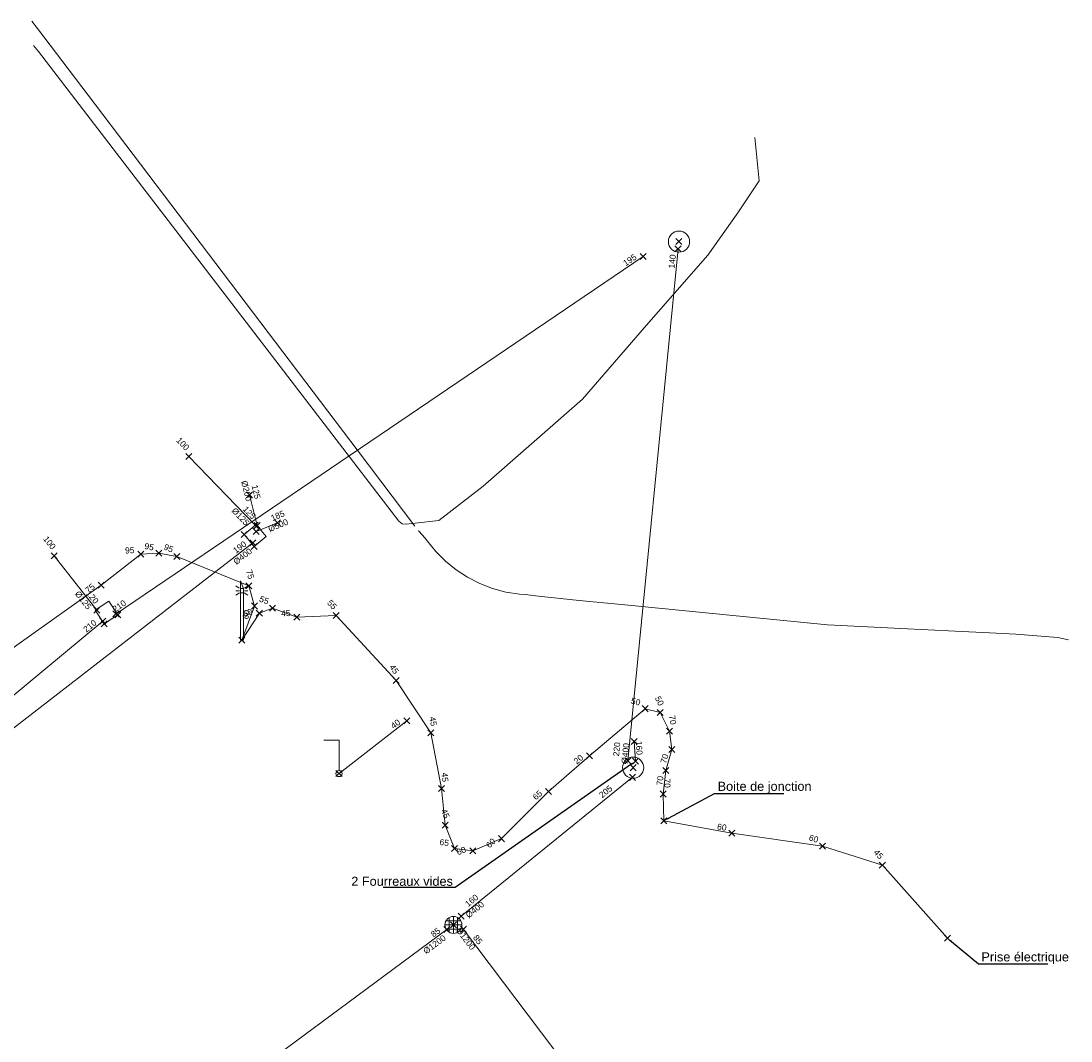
# Model space of a CAD drawing. Header units: metres. Extents: x 1575778 to 1576006, y 2263010 to 2263161.
# Tile 17 of 18: x 1575897 to 1575932, y 2263111 to 2263145. Entities that reach past the tile are written whole.
import ezdxf
from ezdxf import colors
from ezdxf.entities.mleader import LeaderData, LeaderLine
from ezdxf.enums import TextEntityAlignment as Align
from ezdxf.lldxf.tags import DXFTag
from ezdxf.math import Vec2, Vec3

# ---------------------------------------------------------------- set-up
doc = ezdxf.new("R2010")
doc.units = ezdxf.units.M
doc.header["$PDMODE"] = 3
doc.header["$PDSIZE"] = 0.1
doc.linetypes.add('TOPO_CONTINU', pattern=[0.5, 0.25, 0.25])
doc.layers.get('0').update_dxf_attribs({"lineweight": 0})
for name, color, linetype, lineweight in [('RSX_BT_LIGNES', 1, 'BT', 0), ('RSX_BT_TXT', 1, 'Continuous', 0), ('RSX_DIV_LIGNES', 211, 'DIVERS', 0), ('RSX_ECL_LIGNES', 30, 'ECL', 0), ('RSX_ECL_TXT', 30, 'Continuous', 0), ('RSX_EP_LIGNES', 4, 'EP', 0), ('RSX_EU_LIGNES', 16, 'EU', 0), ('RSX_HT_LIGNES', 1, 'HT', 0), ('TOP_DALLE_RESEAU', 206, 'TOPO_CONTINU', 0), ('TOP_LAMPADAIRE', 7, 'TOPO_CONTINU', 0), ('TOP_PLAQUE_EGOUT', 5, 'TOPO_CONTINU', 0), ('TOP_PORTIQUE', 72, 'TOPO_CONTINU', 0), ('TXT_DIAM_RSX', 7, 'TOPO_CONTINU', 0), ('TXT_PROF_RSX', 7, 'TOPO_CONTINU', 0), ('XYZ_BT', 1, 'Continuous', 0), ('XYZ_DALLE_RESEAU', 7, 'TOPO_CONTINU', 0), ('XYZ_DIV', 211, 'Continuous', 0), ('XYZ_ECL', 30, 'Continuous', 0), ('XYZ_EP', 4, 'Continuous', 0), ('XYZ_EU', 16, 'Continuous', 0), ('XYZ_LAMPADAIRE', 7, 'TOPO_CONTINU', 0), ('XYZ_PLAQUE_EGOUT', 7, 'TOPO_CONTINU', 0), ('XYZ_PORTIQUE', 7, 'TOPO_CONTINU', 0)]:
    doc.layers.add(name, color=color, linetype=linetype, lineweight=lineweight)
doc.styles.add('Romans', font='romans.SHX')
doc.styles.get("Standard").update_dxf_attribs({"font": 'arial.ttf'})
tags = doc.linetypes.add('BT', pattern='A,2.5,-0.5,["BT",Romans,S=0.2,R=0,X=-0.2,Y=-0.1],-0.5', length=3.5).pattern_tags.tags
tags[6] = DXFTag(74, 10)
tags = doc.linetypes.add('ClB', pattern='A,2.5,-0.8,["CL.B",Romans,S=0.2,R=0,X=-0.4,Y=-0.1],-0.8', length=4.1).pattern_tags.tags
tags[6] = DXFTag(74, 10)
tags = doc.linetypes.add('DIVERS', pattern='A,2.5,-0.6,["DIV",Romans,S=0.2,R=0,X=-0.3,Y=-0.1],-0.6', length=3.7).pattern_tags.tags
tags[6] = DXFTag(74, 10)
tags = doc.linetypes.add('DT_CLASSE_A', pattern='A,0.94193,-0.263011,["DT CL.A",Standard,S=0.1,R=0,X=0,Y=-0.043428],-0.919487', length=2.124428).pattern_tags.tags
tags[6] = DXFTag(74, 10)
tags = doc.linetypes.add('DT_CLASSE_B', pattern='A,0.94193,-0.263011,["DT CL.B",Standard,S=0.1,R=0,X=0,Y=-0.043428],-0.808181', length=2.013122).pattern_tags.tags
tags[6] = DXFTag(74, 10)
tags = doc.linetypes.add('ECL', pattern='A,2.5,-0.6,["ECL",Romans,S=0.2,R=0,X=-0.3,Y=-0.1],-0.6', length=3.7).pattern_tags.tags
tags[6] = DXFTag(74, 10)
tags = doc.linetypes.add('EP', pattern='A,1.25,0,["►",Standard,S=0.2,R=0,X=-0.05,Y=-0.095],-0.1,1.15,-0.5,["EP",Romans,S=0.2,R=0,X=-0.2,Y=-0.1],-0.5', length=3.5).pattern_tags.tags
tags[19] = DXFTag(74, 10)
tags = doc.linetypes.add('EU', pattern='A,1.25,0,["►",Standard,S=0.2,R=0,X=-0.05,Y=-0.095],-0.1,1.15,-0.5,["EU",Romans,S=0.2,R=0,X=-0.2,Y=-0.1],-0.5', length=3.5).pattern_tags.tags
tags[19] = DXFTag(74, 10)
tags = doc.linetypes.add('HT', pattern='A,2.5,-0.5,["HT",Romans,S=0.2,R=0,X=-0.2,Y=-0.1],-0.5', length=3.5).pattern_tags.tags
tags[6] = DXFTag(74, 10)

# ---------------------------------------------------------------- blocks, each defined once
blk = doc.blocks.new('BDU_SEMIS_MAT_ALT')
at = {"color": 0}
blk.add_point((0, 0), dxfattribs=at)
blk = doc.blocks.new('RSX_PT')
blk.add_point((0, 0))
at = {"layer": 'TXT_DIAM_RSX', "color": 0}
blk.add_attdef('DIAM', text='', height=0.2, dxfattribs=at).set_placement((-0.2, -0.15), align=Align.MIDDLE_RIGHT)
at = {"layer": 'TXT_PROF_RSX', "color": 0}
blk.add_attdef('PROF', text='', height=0.2, dxfattribs=at).set_placement((-0.2, 0.15), align=Align.MIDDLE_RIGHT)
blk = doc.blocks.new('BDU_PLAQUE_CARRE_1TAMPON')
at = {"flags": 128}
blk.add_lwpolyline([(0, 0), (1, 0), (1, 1), (0, 1), (0, 0)], dxfattribs=at)
blk = doc.blocks.new('BDU_PLAQUE_EGOUT_RONDE_GRILLE')
at = {"ltscale": 2, "flags": 128}
for points in [[(-0.4, 0), (0.4, 0)], [(-0.346, 0.2), (0.346, 0.2)], [(-0.2, 0.346), (-0.2, -0.346)], [(0, 0.4), (0, -0.4)], [(0.2, 0.346), (0.2, -0.346)], [(-0.346, -0.2), (0.346, -0.2)]]:
    blk.add_lwpolyline(points, dxfattribs=at)
at = {"ltscale": 2}
blk.add_circle((0, 0), 0.4, dxfattribs=at)
blk = doc.blocks.new('BDU_PLAQUE_EGOUT_RONDE_070')
blk.add_circle((0, 0), 0.35)
blk = doc.blocks.new('BDU_MAT_LUMINEUX')
at = {"ltscale": 2, "flags": 128}
for points in [[(-0.084, 1.713), (-0.203, 1.799)], [(0.084, 1.713), (0.203, 1.799)], [(-0.083, 1.634), (-0.199, 1.634)], [(-0.08, 1.559), (-0.195, 1.485)], [(0.05, 1.709), (-0.05, 1.709)], [(0.05, 1.559), (-0.05, 1.559)], [(0.08, 1.559), (0.195, 1.485)], [(0.083, 1.634), (0.199, 1.634)]]:
    blk.add_lwpolyline(points, dxfattribs=at)
blk.add_lwpolyline([(0.05, 0), (-0.05, 0), (-0.05, 1.96), (0.05, 1.709)], close=True, dxfattribs=at)
blk = doc.blocks.new('BDU_PORTIQUE_G')
at = {"flags": 128}
blk.add_lwpolyline([(-0.5, 1.104), (0, 1.104), (0, 0.1)], dxfattribs=at)
blk.add_circle((0, 0), 0.1)

msp = doc.modelspace()

# ---------------------------------------------------------------- linework, layer by layer
at = {"layer": 'RSX_BT_LIGNES', "linetype": 'BT', "flags": 128}
msp.add_lwpolyline([(1575917.268, 2263120.095), (1575917.23, 2263120.752)], dxfattribs=at)
at = {"layer": 'RSX_DIV_LIGNES', "linetype": 'DIVERS', "flags": 128}
msp.add_lwpolyline([(1575909.722, 2263121.427), (1575907.485, 2263119.688)], dxfattribs=at)
at = {"layer": 'RSX_ECL_LIGNES', "linetype": 'ECL', "flags": 128}
msp.add_lwpolyline([(1575882.414, 2263116.101), (1575885.12, 2263116.902), (1575887.219, 2263117.745), (1575889.847, 2263119.043), (1575893.58, 2263121.437), (1575896.85, 2263123.931), (1575899.639, 2263125.91), (1575900.942, 2263126.933), (1575901.541, 2263126.968), (1575902.136, 2263126.858), (1575904.505, 2263125.887), (1575904.694, 2263125.223), (1575904.279, 2263124.095), (1575904.856, 2263124.987), (1575905.294, 2263125.152), (1575906.092, 2263124.852), (1575907.387, 2263124.906), (1575909.376, 2263122.76), (1575910.512, 2263121.037), (1575910.867, 2263119.2), (1575910.988, 2263117.981), (1575911.293, 2263117.218), (1575911.904, 2263117.139), (1575912.851, 2263117.54), (1575914.402, 2263119.097), (1575915.757, 2263120.276), (1575917.586, 2263121.832), (1575918.087, 2263121.703), (1575918.393, 2263121.089), (1575918.469, 2263120.48), (1575918.269, 2263119.792), (1575918.181, 2263119.014), (1575918.202, 2263118.131), (1575920.452, 2263117.721), (1575923.446, 2263117.289), (1575925.418, 2263116.66), (1575927.567, 2263114.254)], dxfattribs=at)
at = {"layer": 'RSX_EP_LIGNES', "linetype": 'EP', "flags": 128}
for points in [[(1575917.022, 2263120.11), (1575918.674, 2263137.018)], [(1575904.753, 2263127.685), (1575905.452, 2263127.974)], [(1575892.981, 2263118.288), (1575904.642, 2263127.312)], [(1575911.518, 2263114.981), (1575917.171, 2263119.565)], [(1575899.884, 2263106.268), (1575911.045, 2263114.536)], [(1575924.91, 2263096.891), (1575911.595, 2263114.545)]]:
    msp.add_lwpolyline(points, dxfattribs=at)
at = {"layer": 'RSX_EP_LIGNES', "linetype": 'ClB', "flags": 128}
for points in [[(1575904.717, 2263127.889), (1575902.525, 2263130.162)], [(1575904.78, 2263127.877), (1575904.535, 2263128.892)]]:
    msp.add_lwpolyline(points, dxfattribs=at)
at = {"layer": 'RSX_EU_LIGNES', "linetype": 'EU', "flags": 128}
for points in [[(1575900.125, 2263124.964), (1575917.526, 2263136.769)], [(1575899.496, 2263125.083), (1575898.08, 2263126.882)], [(1575891.825, 2263118.193), (1575899.692, 2263124.725)]]:
    msp.add_lwpolyline(points, dxfattribs=at)
at = {"layer": 'RSX_HT_LIGNES', "linetype": 'DT_CLASSE_B', "flags": 128}
for points in [[(1575909.993, 2263127.862), (1575908.114, 2263130.34), (1575899.205, 2263142.089), (1575897.532, 2263144.295), (1575897.345, 2263144.542)], [(1575897.407, 2263143.735), (1575897.562, 2263143.535), (1575909.465, 2263128.021), (1575909.568, 2263127.941), (1575909.697, 2263127.921), (1575909.999, 2263127.954)]]:
    msp.add_lwpolyline(points, dxfattribs=at)
at = {"layer": 'RSX_HT_LIGNES', "linetype": 'DT_CLASSE_A', "flags": 128}
for points in [[(1575909.999, 2263127.954), (1575910.784, 2263128.047), (1575912.242, 2263129.178), (1575915.521, 2263132.059), (1575917.636, 2263134.492), (1575919.655, 2263136.81), (1575920.647, 2263138.207), (1575921.357, 2263139.266), (1575921.209, 2263140.698)], [(1575931.558, 2263124.11), (1575931.213, 2263124.178), (1575929.819, 2263124.295), (1575929.178, 2263124.327), (1575927.606, 2263124.403), (1575926.254, 2263124.469), (1575923.609, 2263124.597), (1575916.804, 2263125.278), (1575915.408, 2263125.4), (1575913.966, 2263125.564), (1575913.722, 2263125.591), (1575913.643, 2263125.6), (1575913.442, 2263125.619), (1575912.991, 2263125.684), (1575912.555, 2263125.803), (1575912.133, 2263125.966), (1575911.731, 2263126.173), (1575911.353, 2263126.42), (1575911.002, 2263126.706), (1575910.683, 2263127.026), (1575910.4, 2263127.378), (1575910.327, 2263127.462), (1575910.125, 2263127.689), (1575910.107, 2263127.713)]]:
    msp.add_lwpolyline(points, dxfattribs=at)

# ---------------------------------------------------------------- block references
at = {"layer": 'TOP_DALLE_RESEAU', "linetype": 'TOPO_CONTINU'}
for p, xscale, yscale, rotation in [((1575904.355, 2263127.584), 0.5140114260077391, 0.5140114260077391, 309.6697292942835), ((1575899.732, 2263124.632), 0.5386392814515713, 0.5386392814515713, 33.38900780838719)]:
    msp.add_blockref('BDU_PLAQUE_CARRE_1TAMPON', p, dxfattribs=dict(at, xscale=xscale, yscale=yscale, rotation=rotation))
at = {"layer": 'TOP_LAMPADAIRE', "linetype": 'TOPO_CONTINU'}
msp.add_blockref('BDU_MAT_LUMINEUX', (1575904.279, 2263124.095), dxfattribs=at)
at = {"layer": 'TOP_PLAQUE_EGOUT', "linetype": 'TOPO_CONTINU'}
for p in [(1575918.705, 2263137.257), (1575917.193, 2263119.885)]:
    msp.add_blockref('BDU_PLAQUE_EGOUT_RONDE_070', p, dxfattribs=at)
at = {"layer": 'TOP_PLAQUE_EGOUT', "linetype": 'TOPO_CONTINU', "xscale": 0.7, "yscale": 0.7}
msp.add_blockref('BDU_PLAQUE_EGOUT_RONDE_GRILLE', (1575911.261, 2263114.69), dxfattribs=at)
at = {"layer": 'TOP_PORTIQUE', "linetype": 'TOPO_CONTINU'}
msp.add_blockref('BDU_PORTIQUE_G', (1575907.485, 2263119.688), dxfattribs=at)
at = {"layer": 'XYZ_BT', "linetype": 'Continuous', "rotation": 273.3411637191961}
for name, p in [('BDU_SEMIS_MAT_ALT', (1575917.23, 2263120.752)), ('RSX_PT', (1575917.23, 2263120.752)), ('BDU_SEMIS_MAT_ALT', (1575917.268, 2263120.095))]:
    msp.add_blockref(name, p, dxfattribs=at)
at = {"layer": 'XYZ_BT', "linetype": 'Continuous'}
ref = msp.add_blockref('RSX_PT', (1575917.268, 2263120.095), dxfattribs=dict(at, rotation=273.3411637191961))
ref.add_attrib('PROF', '160', dxfattribs={"layer": 'TXT_PROF_RSX', "color": 0, "linetype": 'TOPO_CONTINU', "height": 0.2, "rotation": 273.3412}).set_placement((1575917.406, 2263120.304), align=Align.MIDDLE_RIGHT)
at = {"layer": 'XYZ_DALLE_RESEAU', "linetype": 'TOPO_CONTINU'}
for p, rotation in [((1575904.355, 2263127.584), 309.6697292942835), ((1575904.683, 2263127.188), 309.6697292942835), ((1575900.182, 2263124.928), 33.38900780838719), ((1575899.732, 2263124.632), 33.38900780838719)]:
    msp.add_blockref('BDU_SEMIS_MAT_ALT', p, dxfattribs=dict(at, rotation=rotation))
at = {"layer": 'XYZ_DIV', "linetype": 'Continuous'}
ref = msp.add_blockref('RSX_PT', (1575909.722, 2263121.427), dxfattribs=dict(at, rotation=37.85993044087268))
ref.add_attrib('PROF', '40', dxfattribs={"layer": 'TXT_PROF_RSX', "color": 0, "linetype": 'TOPO_CONTINU', "height": 0.2, "rotation": 37.8599}).set_placement((1575909.472, 2263121.422), align=Align.MIDDLE_RIGHT)
at = {"layer": 'XYZ_DIV', "linetype": 'Continuous', "rotation": 37.85993044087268}
for name, p in [('BDU_SEMIS_MAT_ALT', (1575909.722, 2263121.427)), ('BDU_SEMIS_MAT_ALT', (1575907.485, 2263119.688)), ('RSX_PT', (1575907.485, 2263119.688))]:
    msp.add_blockref(name, p, dxfattribs=at)
at = {"layer": 'XYZ_ECL', "linetype": 'Continuous'}
ref = msp.add_blockref('RSX_PT', (1575900.942, 2263126.933), dxfattribs=dict(at, rotation=3.288537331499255))
ref.add_attrib('PROF', '95', dxfattribs={"layer": 'TXT_PROF_RSX', "color": 0, "linetype": 'TOPO_CONTINU', "height": 0.2, "rotation": 3.2885}).set_placement((1575900.734, 2263127.071), align=Align.MIDDLE_RIGHT)
ref = msp.add_blockref('RSX_PT', (1575901.541, 2263126.968), dxfattribs=dict(at, rotation=349.5847011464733))
ref.add_attrib('PROF', '95', dxfattribs={"layer": 'TXT_PROF_RSX', "color": 0, "linetype": 'TOPO_CONTINU', "height": 0.2, "rotation": 349.5847}).set_placement((1575901.372, 2263127.151), align=Align.MIDDLE_RIGHT)
for name, p, rotation in [('BDU_SEMIS_MAT_ALT', (1575901.541, 2263126.968), 349.5847011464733), ('BDU_SEMIS_MAT_ALT', (1575900.942, 2263126.933), 3.288537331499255), ('BDU_SEMIS_MAT_ALT', (1575902.136, 2263126.858), 337.7021732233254), ('BDU_SEMIS_MAT_ALT', (1575899.639, 2263125.91), 38.12062646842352), ('BDU_SEMIS_MAT_ALT', (1575904.505, 2263125.887), 285.9188877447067), ('BDU_SEMIS_MAT_ALT', (1575904.694, 2263125.223), 285.9188877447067), ('BDU_SEMIS_MAT_ALT', (1575904.856, 2263124.987), 20.67817548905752), ('BDU_SEMIS_MAT_ALT', (1575905.294, 2263125.152), 339.3570863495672), ('BDU_SEMIS_MAT_ALT', (1575907.387, 2263124.906), 312.8300433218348), ('BDU_SEMIS_MAT_ALT', (1575906.092, 2263124.852), 2.384108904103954), ('BDU_SEMIS_MAT_ALT', (1575904.279, 2263124.095), 57.08529330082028), ('RSX_PT', (1575904.279, 2263124.095), 57.08529330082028), ('BDU_SEMIS_MAT_ALT', (1575909.376, 2263122.76), 303.4031099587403), ('BDU_SEMIS_MAT_ALT', (1575917.586, 2263121.832), 345.5841464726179), ('BDU_SEMIS_MAT_ALT', (1575918.087, 2263121.703), 296.5108646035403), ('BDU_SEMIS_MAT_ALT', (1575918.393, 2263121.089), 277.1534357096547), ('BDU_SEMIS_MAT_ALT', (1575910.512, 2263121.037), 280.9489645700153), ('BDU_SEMIS_MAT_ALT', (1575918.469, 2263120.48), 277.1534357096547), ('BDU_SEMIS_MAT_ALT', (1575915.757, 2263120.276), 40.39169729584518), ('BDU_SEMIS_MAT_ALT', (1575918.269, 2263119.792), 73.76421300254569), ('BDU_SEMIS_MAT_ALT', (1575910.867, 2263119.2), 275.66958260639), ('BDU_SEMIS_MAT_ALT', (1575914.402, 2263119.097), 41.00707478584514), ('BDU_SEMIS_MAT_ALT', (1575918.181, 2263119.014), 271.4087771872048), ('BDU_SEMIS_MAT_ALT', (1575910.988, 2263117.981), 291.7688876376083), ('BDU_SEMIS_MAT_ALT', (1575918.202, 2263118.131), 349.6677221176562), ('RSX_PT', (1575918.202, 2263118.131), 349.6677221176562), ('BDU_SEMIS_MAT_ALT', (1575920.452, 2263117.721), 351.7991011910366), ('BDU_SEMIS_MAT_ALT', (1575912.851, 2263117.54), 45.11573764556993), ('BDU_SEMIS_MAT_ALT', (1575923.446, 2263117.289), 342.3047277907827), ('BDU_SEMIS_MAT_ALT', (1575911.293, 2263117.218), 352.6078873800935), ('BDU_SEMIS_MAT_ALT', (1575911.904, 2263117.139), 22.96091522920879), ('BDU_SEMIS_MAT_ALT', (1575925.418, 2263116.66), 311.773039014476), ('BDU_SEMIS_MAT_ALT', (1575927.567, 2263114.254), 311.773039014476), ('RSX_PT', (1575927.567, 2263114.254), 311.773039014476)]:
    msp.add_blockref(name, p, dxfattribs=dict(at, rotation=rotation))
ref = msp.add_blockref('RSX_PT', (1575902.136, 2263126.858), dxfattribs=dict(at, rotation=337.7021732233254))
ref.add_attrib('PROF', '95', dxfattribs={"layer": 'TXT_PROF_RSX', "color": 0, "linetype": 'TOPO_CONTINU', "height": 0.2, "rotation": 337.7022}).set_placement((1575902.007, 2263127.073), align=Align.MIDDLE_RIGHT)
ref = msp.add_blockref('RSX_PT', (1575904.505, 2263125.887), dxfattribs=dict(at, rotation=285.9188877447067))
ref.add_attrib('PROF', '75', dxfattribs={"layer": 'TXT_PROF_RSX', "color": 0, "linetype": 'TOPO_CONTINU', "height": 0.2, "rotation": 285.9189}).set_placement((1575904.594, 2263126.12), align=Align.MIDDLE_RIGHT)
ref = msp.add_blockref('RSX_PT', (1575899.639, 2263125.91), dxfattribs=dict(at, rotation=38.12062646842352))
ref.add_attrib('PROF', '75', dxfattribs={"layer": 'TXT_PROF_RSX', "color": 0, "linetype": 'TOPO_CONTINU', "height": 0.2, "rotation": 38.1206}).set_placement((1575899.389, 2263125.905), align=Align.MIDDLE_RIGHT)
ref = msp.add_blockref('RSX_PT', (1575904.694, 2263125.223), dxfattribs=dict(at, rotation=69.80234231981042))
ref.add_attrib('PROF', '60', dxfattribs={"layer": 'TXT_PROF_RSX', "color": 0, "linetype": 'TOPO_CONTINU', "height": 0.2, "rotation": 69.8023}).set_placement((1575904.484, 2263125.087), align=Align.MIDDLE_RIGHT)
ref = msp.add_blockref('RSX_PT', (1575905.294, 2263125.152), dxfattribs=dict(at, rotation=339.3570863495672))
ref.add_attrib('PROF', '55', dxfattribs={"layer": 'TXT_PROF_RSX', "color": 0, "linetype": 'TOPO_CONTINU', "height": 0.2, "rotation": 339.3571}).set_placement((1575905.16, 2263125.363), align=Align.MIDDLE_RIGHT)
ref = msp.add_blockref('RSX_PT', (1575907.387, 2263124.906), dxfattribs=dict(at, rotation=312.8300433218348))
ref.add_attrib('PROF', '55', dxfattribs={"layer": 'TXT_PROF_RSX', "color": 0, "linetype": 'TOPO_CONTINU', "height": 0.2, "rotation": 312.83}).set_placement((1575907.361, 2263125.154), align=Align.MIDDLE_RIGHT)
ref = msp.add_blockref('RSX_PT', (1575904.856, 2263124.987), dxfattribs=dict(at, rotation=20.67817548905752))
ref.add_attrib('PROF', '60', dxfattribs={"layer": 'TXT_PROF_RSX', "color": 0, "linetype": 'TOPO_CONTINU', "height": 0.2, "rotation": 20.6782}).set_placement((1575904.616, 2263125.056), align=Align.MIDDLE_RIGHT)
ref = msp.add_blockref('RSX_PT', (1575906.092, 2263124.852), dxfattribs=dict(at, rotation=2.384108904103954))
ref.add_attrib('PROF', '45', dxfattribs={"layer": 'TXT_PROF_RSX', "color": 0, "linetype": 'TOPO_CONTINU', "height": 0.2, "rotation": 2.3841}).set_placement((1575905.885, 2263124.993), align=Align.MIDDLE_RIGHT)
ref = msp.add_blockref('RSX_PT', (1575909.376, 2263122.76), dxfattribs=dict(at, rotation=303.4031099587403))
ref.add_attrib('PROF', '45', dxfattribs={"layer": 'TXT_PROF_RSX', "color": 0, "linetype": 'TOPO_CONTINU', "height": 0.2, "rotation": 303.4031}).set_placement((1575909.391, 2263123.009), align=Align.MIDDLE_RIGHT)
ref = msp.add_blockref('RSX_PT', (1575917.586, 2263121.832), dxfattribs=dict(at, rotation=345.5841464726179))
ref.add_attrib('PROF', '50', dxfattribs={"layer": 'TXT_PROF_RSX', "color": 0, "linetype": 'TOPO_CONTINU', "height": 0.2, "rotation": 345.5841}).set_placement((1575917.43, 2263122.027), align=Align.MIDDLE_RIGHT)
ref = msp.add_blockref('RSX_PT', (1575918.087, 2263121.703), dxfattribs=dict(at, rotation=296.5108646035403))
ref.add_attrib('PROF', '50', dxfattribs={"layer": 'TXT_PROF_RSX', "color": 0, "linetype": 'TOPO_CONTINU', "height": 0.2, "rotation": 296.5109}).set_placement((1575918.132, 2263121.949), align=Align.MIDDLE_RIGHT)
ref = msp.add_blockref('RSX_PT', (1575910.512, 2263121.037), dxfattribs=dict(at, rotation=280.9489645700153))
ref.add_attrib('PROF', '45', dxfattribs={"layer": 'TXT_PROF_RSX', "color": 0, "linetype": 'TOPO_CONTINU', "height": 0.2, "rotation": 280.949}).set_placement((1575910.621, 2263121.262), align=Align.MIDDLE_RIGHT)
ref = msp.add_blockref('RSX_PT', (1575918.393, 2263121.089), dxfattribs=dict(at, rotation=277.1534357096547))
ref.add_attrib('PROF', '70', dxfattribs={"layer": 'TXT_PROF_RSX', "color": 0, "linetype": 'TOPO_CONTINU', "height": 0.2, "rotation": 277.1534}).set_placement((1575918.517, 2263121.306), align=Align.MIDDLE_RIGHT)
ref = msp.add_blockref('RSX_PT', (1575918.469, 2263120.48), dxfattribs=dict(at, rotation=73.76421300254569))
ref.add_attrib('PROF', '70', dxfattribs={"layer": 'TXT_PROF_RSX', "color": 0, "linetype": 'TOPO_CONTINU', "height": 0.2, "rotation": 73.7642}).set_placement((1575918.27, 2263120.33), align=Align.MIDDLE_RIGHT)
ref = msp.add_blockref('RSX_PT', (1575915.757, 2263120.276), dxfattribs=dict(at, rotation=40.39169729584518))
ref.add_attrib('PROF', '20', dxfattribs={"layer": 'TXT_PROF_RSX', "color": 0, "linetype": 'TOPO_CONTINU', "height": 0.2, "rotation": 40.3917}).set_placement((1575915.508, 2263120.26), align=Align.MIDDLE_RIGHT)
ref = msp.add_blockref('RSX_PT', (1575918.269, 2263119.792), dxfattribs=dict(at, rotation=83.51675318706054))
ref.add_attrib('PROF', '70', dxfattribs={"layer": 'TXT_PROF_RSX', "color": 0, "linetype": 'TOPO_CONTINU', "height": 0.2, "rotation": 83.5168}).set_placement((1575918.097, 2263119.61), align=Align.MIDDLE_RIGHT)
ref = msp.add_blockref('RSX_PT', (1575910.867, 2263119.2), dxfattribs=dict(at, rotation=275.66958260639))
ref.add_attrib('PROF', '45', dxfattribs={"layer": 'TXT_PROF_RSX', "color": 0, "linetype": 'TOPO_CONTINU', "height": 0.2, "rotation": 275.6696}).set_placement((1575910.997, 2263119.414), align=Align.MIDDLE_RIGHT)
ref = msp.add_blockref('RSX_PT', (1575918.181, 2263119.014), dxfattribs=dict(at, rotation=271.4087771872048))
ref.add_attrib('PROF', '70', dxfattribs={"layer": 'TXT_PROF_RSX', "color": 0, "linetype": 'TOPO_CONTINU', "height": 0.2, "rotation": 271.4088}).set_placement((1575918.326, 2263119.217), align=Align.MIDDLE_RIGHT)
ref = msp.add_blockref('RSX_PT', (1575914.402, 2263119.097), dxfattribs=dict(at, rotation=41.00707478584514))
ref.add_attrib('PROF', '65', dxfattribs={"layer": 'TXT_PROF_RSX', "color": 0, "linetype": 'TOPO_CONTINU', "height": 0.2, "rotation": 41.0071}).set_placement((1575914.152, 2263119.079), align=Align.MIDDLE_RIGHT)
ref = msp.add_blockref('RSX_PT', (1575910.988, 2263117.981), dxfattribs=dict(at, rotation=291.7688876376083))
ref.add_attrib('PROF', '45', dxfattribs={"layer": 'TXT_PROF_RSX', "color": 0, "linetype": 'TOPO_CONTINU', "height": 0.2, "rotation": 291.7689}).set_placement((1575911.053, 2263118.222), align=Align.MIDDLE_RIGHT)
ref = msp.add_blockref('RSX_PT', (1575920.452, 2263117.721), dxfattribs=dict(at, rotation=351.7991011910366))
ref.add_attrib('PROF', '60', dxfattribs={"layer": 'TXT_PROF_RSX', "color": 0, "linetype": 'TOPO_CONTINU', "height": 0.2, "rotation": 351.7991}).set_placement((1575920.276, 2263117.898), align=Align.MIDDLE_RIGHT)
ref = msp.add_blockref('RSX_PT', (1575911.293, 2263117.218), dxfattribs=dict(at, rotation=352.6078873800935))
ref.add_attrib('PROF', '65', dxfattribs={"layer": 'TXT_PROF_RSX', "color": 0, "linetype": 'TOPO_CONTINU', "height": 0.2, "rotation": 352.6079}).set_placement((1575911.114, 2263117.393), align=Align.MIDDLE_RIGHT)
ref = msp.add_blockref('RSX_PT', (1575912.851, 2263117.54), dxfattribs=dict(at, rotation=45.11573764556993))
ref.add_attrib('PROF', '60', dxfattribs={"layer": 'TXT_PROF_RSX', "color": 0, "linetype": 'TOPO_CONTINU', "height": 0.2, "rotation": 45.1157}).set_placement((1575912.603, 2263117.504), align=Align.MIDDLE_RIGHT)
ref = msp.add_blockref('RSX_PT', (1575923.446, 2263117.289), dxfattribs=dict(at, rotation=342.3047277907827))
ref.add_attrib('PROF', '60', dxfattribs={"layer": 'TXT_PROF_RSX', "color": 0, "linetype": 'TOPO_CONTINU', "height": 0.2, "rotation": 342.3047}).set_placement((1575923.301, 2263117.493), align=Align.MIDDLE_RIGHT)
ref = msp.add_blockref('RSX_PT', (1575911.904, 2263117.139), dxfattribs=dict(at, rotation=22.96091522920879))
ref.add_attrib('PROF', '60', dxfattribs={"layer": 'TXT_PROF_RSX', "color": 0, "linetype": 'TOPO_CONTINU', "height": 0.2, "rotation": 22.9609}).set_placement((1575911.662, 2263117.199), align=Align.MIDDLE_RIGHT)
ref = msp.add_blockref('RSX_PT', (1575925.418, 2263116.66), dxfattribs=dict(at, rotation=311.773039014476))
ref.add_attrib('PROF', '45', dxfattribs={"layer": 'TXT_PROF_RSX', "color": 0, "linetype": 'TOPO_CONTINU', "height": 0.2, "rotation": 311.773}).set_placement((1575925.397, 2263116.909), align=Align.MIDDLE_RIGHT)
at = {"layer": 'XYZ_EP', "linetype": 'Continuous'}
ref = msp.add_blockref('RSX_PT', (1575918.674, 2263137.018), dxfattribs=dict(at, rotation=84.4188717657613))
ref.add_attrib('PROF', '140', dxfattribs={"layer": 'TXT_PROF_RSX', "color": 0, "linetype": 'TOPO_CONTINU', "height": 0.2, "rotation": 84.4189}).set_placement((1575918.505, 2263136.833), align=Align.MIDDLE_RIGHT)
for name, p, rotation in [('BDU_SEMIS_MAT_ALT', (1575918.674, 2263137.018), 84.4188717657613), ('BDU_SEMIS_MAT_ALT', (1575902.525, 2263130.162), 313.9481562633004), ('BDU_SEMIS_MAT_ALT', (1575904.535, 2263128.892), 283.5453174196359), ('RSX_PT', (1575904.535, 2263128.892), 283.5453174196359), ('BDU_SEMIS_MAT_ALT', (1575905.452, 2263127.974), 22.46029562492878), ('RSX_PT', (1575905.452, 2263127.974), 22.46029562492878), ('BDU_SEMIS_MAT_ALT', (1575904.717, 2263127.889), 313.9481562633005), ('BDU_SEMIS_MAT_ALT', (1575904.753, 2263127.685), 22.46029562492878), ('BDU_SEMIS_MAT_ALT', (1575904.78, 2263127.877), 283.5453174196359), ('BDU_SEMIS_MAT_ALT', (1575904.642, 2263127.312), 37.73467113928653), ('BDU_SEMIS_MAT_ALT', (1575917.022, 2263120.11), 84.4188717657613), ('BDU_SEMIS_MAT_ALT', (1575917.171, 2263119.565), 39.04528459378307), ('BDU_SEMIS_MAT_ALT', (1575911.518, 2263114.981), 39.04528459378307), ('BDU_SEMIS_MAT_ALT', (1575911.045, 2263114.536), 36.53099016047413), ('BDU_SEMIS_MAT_ALT', (1575911.595, 2263114.545), 307.0248372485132)]:
    msp.add_blockref(name, p, dxfattribs=dict(at, rotation=rotation))
ref = msp.add_blockref('RSX_PT', (1575902.525, 2263130.162), dxfattribs=dict(at, rotation=313.9481562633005))
ref.add_attrib('PROF', '100', dxfattribs={"layer": 'TXT_PROF_RSX', "color": 0, "linetype": 'TOPO_CONTINU', "height": 0.2, "rotation": 313.9482}).set_placement((1575902.495, 2263130.41), align=Align.MIDDLE_RIGHT)
ref = msp.add_blockref('RSX_PT', (1575904.78, 2263127.877), dxfattribs=dict(at, rotation=283.5453174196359))
ref.add_attrib('PROF', '125', dxfattribs={"layer": 'TXT_PROF_RSX', "color": 0, "linetype": 'TOPO_CONTINU', "height": 0.2, "rotation": 283.5453}).set_placement((1575904.805, 2263128.765), align=Align.MIDDLE_RIGHT)
ref.add_attrib('DIAM', '%%C200', dxfattribs={"layer": 'TXT_DIAM_RSX', "color": 0, "linetype": 'TOPO_CONTINU', "height": 0.2, "rotation": 283.5453}).set_placement((1575904.514, 2263128.695), align=Align.MIDDLE_RIGHT)
ref = msp.add_blockref('RSX_PT', (1575904.717, 2263127.889), dxfattribs=dict(at, rotation=313.9481562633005))
ref.add_attrib('PROF', '125', dxfattribs={"layer": 'TXT_PROF_RSX', "color": 0, "linetype": 'TOPO_CONTINU', "height": 0.2, "rotation": 313.9482}).set_placement((1575904.686, 2263128.137), align=Align.MIDDLE_RIGHT)
ref.add_attrib('DIAM', '%%C125', dxfattribs={"layer": 'TXT_DIAM_RSX', "color": 0, "linetype": 'TOPO_CONTINU', "height": 0.2, "rotation": 313.9482}).set_placement((1575904.47, 2263127.929), align=Align.MIDDLE_RIGHT)
ref = msp.add_blockref('RSX_PT', (1575904.753, 2263127.685), dxfattribs=dict(at, rotation=22.46029562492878))
ref.add_attrib('PROF', '185', dxfattribs={"layer": 'TXT_PROF_RSX', "color": 0, "linetype": 'TOPO_CONTINU', "height": 0.2, "rotation": 22.4603}).set_placement((1575905.677, 2263128.295), align=Align.MIDDLE_RIGHT)
ref.add_attrib('DIAM', '%%C500', dxfattribs={"layer": 'TXT_DIAM_RSX', "color": 0, "linetype": 'TOPO_CONTINU', "height": 0.2, "rotation": 22.4603}).set_placement((1575905.792, 2263128.017), align=Align.MIDDLE_RIGHT)
ref = msp.add_blockref('RSX_PT', (1575904.642, 2263127.312), dxfattribs=dict(at, rotation=37.73467113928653))
ref.add_attrib('PROF', '190', dxfattribs={"layer": 'TXT_PROF_RSX', "color": 0, "linetype": 'TOPO_CONTINU', "height": 0.2, "rotation": 37.7347}).set_placement((1575904.392, 2263127.308), align=Align.MIDDLE_RIGHT)
ref.add_attrib('DIAM', '%%C400', dxfattribs={"layer": 'TXT_DIAM_RSX', "color": 0, "linetype": 'TOPO_CONTINU', "height": 0.2, "rotation": 37.7347}).set_placement((1575904.576, 2263127.071), align=Align.MIDDLE_RIGHT)
ref = msp.add_blockref('RSX_PT', (1575917.022, 2263120.11), dxfattribs=dict(at, rotation=84.4188717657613))
ref.add_attrib('PROF', '220', dxfattribs={"layer": 'TXT_PROF_RSX', "color": 0, "linetype": 'TOPO_CONTINU', "height": 0.2, "rotation": 84.4189}).set_placement((1575916.671, 2263120.724), align=Align.MIDDLE_RIGHT)
ref.add_attrib('DIAM', '%%C400', dxfattribs={"layer": 'TXT_DIAM_RSX', "color": 0, "linetype": 'TOPO_CONTINU', "height": 0.2, "rotation": 84.4189}).set_placement((1575916.969, 2263120.695), align=Align.MIDDLE_RIGHT)
ref = msp.add_blockref('RSX_PT', (1575917.171, 2263119.565), dxfattribs=dict(at, rotation=39.04528459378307))
ref.add_attrib('PROF', '205', dxfattribs={"layer": 'TXT_PROF_RSX', "color": 0, "linetype": 'TOPO_CONTINU', "height": 0.2, "rotation": 39.0453}).set_placement((1575916.47, 2263119.241), align=Align.MIDDLE_RIGHT)
ref = msp.add_blockref('RSX_PT', (1575911.518, 2263114.981), dxfattribs=dict(at, rotation=39.04528459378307))
ref.add_attrib('PROF', '160', dxfattribs={"layer": 'TXT_PROF_RSX', "color": 0, "linetype": 'TOPO_CONTINU', "height": 0.2, "rotation": 39.0453}).set_placement((1575912.045, 2263115.643), align=Align.MIDDLE_RIGHT)
ref.add_attrib('DIAM', '%%C400', dxfattribs={"layer": 'TXT_DIAM_RSX', "color": 0, "linetype": 'TOPO_CONTINU', "height": 0.2, "rotation": 39.0453}).set_placement((1575912.234, 2263115.41), align=Align.MIDDLE_RIGHT)
ref = msp.add_blockref('RSX_PT', (1575911.045, 2263114.536), dxfattribs=dict(at, rotation=36.53099016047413))
ref.add_attrib('PROF', '85', dxfattribs={"layer": 'TXT_PROF_RSX', "color": 0, "linetype": 'TOPO_CONTINU', "height": 0.2, "rotation": 36.531}).set_placement((1575910.795, 2263114.538), align=Align.MIDDLE_RIGHT)
ref.add_attrib('DIAM', '%%C1200', dxfattribs={"layer": 'TXT_DIAM_RSX', "color": 0, "linetype": 'TOPO_CONTINU', "height": 0.2, "rotation": 36.531}).set_placement((1575910.974, 2263114.297), align=Align.MIDDLE_RIGHT)
ref = msp.add_blockref('RSX_PT', (1575911.595, 2263114.545), dxfattribs=dict(at, rotation=307.0248372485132))
ref.add_attrib('PROF', '85', dxfattribs={"layer": 'TXT_PROF_RSX', "color": 0, "linetype": 'TOPO_CONTINU', "height": 0.2, "rotation": 307.0248}).set_placement((1575912.161, 2263114.081), align=Align.MIDDLE_RIGHT)
ref.add_attrib('DIAM', '%%C1200', dxfattribs={"layer": 'TXT_DIAM_RSX', "color": 0, "linetype": 'TOPO_CONTINU', "height": 0.2, "rotation": 307.0248}).set_placement((1575911.922, 2263113.9), align=Align.MIDDLE_RIGHT)
at = {"layer": 'XYZ_EU', "linetype": 'Continuous'}
ref = msp.add_blockref('RSX_PT', (1575917.526, 2263136.769), dxfattribs=dict(at, rotation=34.15420486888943))
ref.add_attrib('PROF', '195', dxfattribs={"layer": 'TXT_PROF_RSX', "color": 0, "linetype": 'TOPO_CONTINU', "height": 0.2, "rotation": 34.1542}).set_placement((1575917.276, 2263136.781), align=Align.MIDDLE_RIGHT)
for p, rotation in [((1575917.526, 2263136.769), 34.15420486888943), ((1575898.08, 2263126.882), 308.2102607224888), ((1575899.496, 2263125.083), 308.210260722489), ((1575900.125, 2263124.964), 34.15420486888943), ((1575899.692, 2263124.725), 39.70068019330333)]:
    msp.add_blockref('BDU_SEMIS_MAT_ALT', p, dxfattribs=dict(at, rotation=rotation))
ref = msp.add_blockref('RSX_PT', (1575898.08, 2263126.882), dxfattribs=dict(at, rotation=308.210260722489))
ref.add_attrib('PROF', '100', dxfattribs={"layer": 'TXT_PROF_RSX', "color": 0, "linetype": 'TOPO_CONTINU', "height": 0.2, "rotation": 308.2103}).set_placement((1575898.075, 2263127.131), align=Align.MIDDLE_RIGHT)
ref = msp.add_blockref('RSX_PT', (1575899.496, 2263125.083), dxfattribs=dict(at, rotation=308.210260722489))
ref.add_attrib('PROF', '120', dxfattribs={"layer": 'TXT_PROF_RSX', "color": 0, "linetype": 'TOPO_CONTINU', "height": 0.2, "rotation": 308.2103}).set_placement((1575899.491, 2263125.333), align=Align.MIDDLE_RIGHT)
ref.add_attrib('DIAM', '%%C125', dxfattribs={"layer": 'TXT_DIAM_RSX', "color": 0, "linetype": 'TOPO_CONTINU', "height": 0.2, "rotation": 308.2103}).set_placement((1575899.255, 2263125.147), align=Align.MIDDLE_RIGHT)
ref = msp.add_blockref('RSX_PT', (1575900.125, 2263124.964), dxfattribs=dict(at, rotation=34.15420486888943))
ref.add_attrib('PROF', '210', dxfattribs={"layer": 'TXT_PROF_RSX', "color": 0, "linetype": 'TOPO_CONTINU', "height": 0.2, "rotation": 34.1542}).set_placement((1575900.425, 2263125.355), align=Align.MIDDLE_RIGHT)
ref = msp.add_blockref('RSX_PT', (1575899.692, 2263124.725), dxfattribs=dict(at, rotation=39.70068019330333))
ref.add_attrib('PROF', '210', dxfattribs={"layer": 'TXT_PROF_RSX', "color": 0, "linetype": 'TOPO_CONTINU', "height": 0.2, "rotation": 39.7007}).set_placement((1575899.442, 2263124.712), align=Align.MIDDLE_RIGHT)
at = {"layer": 'XYZ_LAMPADAIRE', "linetype": 'TOPO_CONTINU'}
msp.add_blockref('BDU_SEMIS_MAT_ALT', (1575904.279, 2263124.095), dxfattribs=at)
at = {"layer": 'XYZ_PLAQUE_EGOUT', "linetype": 'TOPO_CONTINU'}
for p in [(1575918.705, 2263137.257), (1575917.193, 2263119.885), (1575911.261, 2263114.69)]:
    msp.add_blockref('BDU_SEMIS_MAT_ALT', p, dxfattribs=at)
at = {"layer": 'XYZ_PORTIQUE', "linetype": 'TOPO_CONTINU'}
msp.add_blockref('BDU_SEMIS_MAT_ALT', (1575907.485, 2263119.688), dxfattribs=at)

# ---------------------------------------------------------------- texts
at = {"layer": 'RSX_BT_TXT', "linetype": 'Continuous'}
msp.add_text('2 Fourreaux vides', height=0.3, dxfattribs=at).set_placement((1575907.89, 2263115.983))
at = {"layer": 'RSX_ECL_TXT', "linetype": 'Continuous'}
for s, p in [('Boite de jonction', (1575919.982, 2263119.119)), ('Prise électrique', (1575928.689, 2263113.486))]:
    msp.add_text(s, height=0.3, dxfattribs=at).set_placement(p)

# ---------------------------------------------------------------- leaders
at = {"layer": 'RSX_BT_TXT', "linetype": 'Continuous'}
ml = msp.add_multileader_mtext('Standard', dxfattribs=at)
ml.set_content('', color=256)
ml.set_leader_properties()
ml.build(insert=Vec2(0, 0))
ml.multileader.update_dxf_attribs({"text_right_attachment_type": 6, "dogleg_length": 0.5, "arrow_head_size": 0.18})
ctx = ml.context
ctx.base_point, ctx.char_height, ctx.arrow_head_size, ctx.landing_gap_size, ctx.plane_origin = Vec3(1575908.854, 2263116.017), 0.18, 0.18, 0.09, Vec3(1575928.064, 2263126.319)
ctx.right_attachment, ctx.text_align_type = 6, 2
notes = []
notes.append((ctx, [(1, (1, 1, 0), (1575911.324, 2263115.927), (-1, 0), 2.289, [(0, [(1575917.268, 2263120.095)], 0, [])])]))
ctx.mtext.insert, ctx.mtext.alignment, ctx.mtext.flow_direction = Vec3(1575908.944, 2263116.107), 3, 5
at = {"layer": 'RSX_ECL_TXT', "linetype": 'Continuous'}
ml = msp.add_multileader_mtext('Standard', dxfattribs=at)
ml.set_content('', color=256)
ml.set_leader_properties()
ml.build(insert=Vec2(0, 0))
ml.multileader.update_dxf_attribs({"text_right_attachment_type": 6, "dogleg_length": 0.5, "arrow_head_size": 0.18})
ctx = ml.context
ctx.base_point, ctx.char_height, ctx.arrow_head_size, ctx.landing_gap_size, ctx.plane_origin = Vec3(1575922.171, 2263119.035), 0.18, 0.18, 0.09, Vec3(1575928.998, 2263124.355)
ctx.right_attachment = 6
notes.append((ctx, [(0, (1, 1, 0), (1575919.882, 2263119.035), (1, 0), 2.289, [(0, [(1575918.202, 2263118.131)], 0, [])])]))
ctx.mtext.insert, ctx.mtext.flow_direction = Vec3(1575922.261, 2263119.125), 5
ml = msp.add_multileader_mtext('Standard', dxfattribs=at)
ml.set_content('', color=256)
ml.set_leader_properties()
ml.build(insert=Vec2(0, 0))
ml.multileader.update_dxf_attribs({"text_right_attachment_type": 6, "dogleg_length": 0.5, "arrow_head_size": 0.18})
ctx = ml.context
ctx.base_point, ctx.char_height, ctx.arrow_head_size, ctx.landing_gap_size, ctx.plane_origin = Vec3(1575930.878, 2263113.403), 0.18, 0.18, 0.09, Vec3(1575938.791, 2263121.25)
ctx.right_attachment = 6
notes.append((ctx, [(0, (1, 1, 0), (1575928.589, 2263113.403), (1, 0), 2.289, [(0, [(1575927.567, 2263114.254)], 0, [])])]))
ctx.mtext.insert, ctx.mtext.flow_direction = Vec3(1575930.968, 2263113.493), 5
for ctx, leaders in notes:
    for number, flags, end, landing, length, lines in leaders:
        leader = LeaderData()
        leader.index, (leader.has_last_leader_line, leader.has_dogleg_vector, leader.attachment_direction) = number, flags
        leader.last_leader_point, leader.dogleg_vector, leader.dogleg_length = Vec3(end), Vec3(landing), length
        for number, points, colour, breaks in lines:
            line = LeaderLine()
            line.index, line.vertices, line.color, line.breaks = number, Vec3.list(points), colors.encode_raw_color(colour), breaks
            leader.lines.append(line)
        ctx.leaders.append(leader)

doc.saveas('drawing.dxf')
